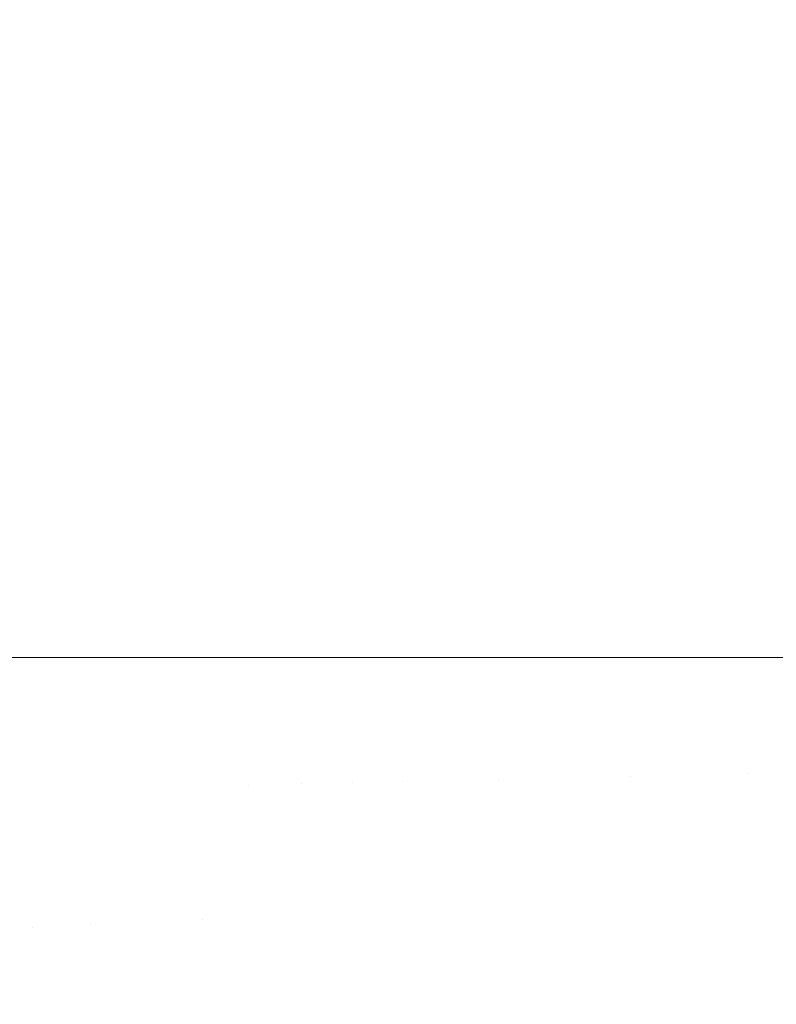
# Model space of a CAD drawing. Header units: centimetres. Extents: x -35.1 to 36.2, y 3.4 to 5.2.
# Tile 117 of 256: x -11.2195 to -11.1728, y 3.8788 to 3.9395. Entities that reach past the tile are written whole.
import ezdxf

# ---------------------------------------------------------------- set-up
doc = ezdxf.new("R2010")
doc.units = ezdxf.units.CM
doc.header["$LTSCALE"] = 2.54
doc.layers.add('Lucido design-1', color=7, linetype='Continuous')

# ---------------------------------------------------------------- blocks, each defined once
blk = doc.blocks.new('Gruppo-4-1')
at = {"color": 7, "linetype": 'Continuous', "lineweight": 9}
blk.add_3dface([(-34.952766, 5.100212, -1872.215514), (-34.952766, 3.500212, -1872.215514), (36.079692, 3.500212, -1872.215514), (36.079692, 5.100212, -1872.215514)], dxfattribs=at)
for points, invisible_edges in [([(-11.222055, 5.100212, -1873.007225), (-11.218965, 5.100212, -1873.006221), (-11.218965, 3.900212, -1873.006221), (-11.223098, 3.900212, -1873.007564)], 10), ([(-11.215851, 3.900212, -1873.005071), (-11.218965, 3.900212, -1873.006221), (-11.218965, 5.100212, -1873.006221), (-11.216672, 5.100212, -1873.005374)], 10), ([(-11.216672, 5.100212, -1873.005374), (-11.213176, 5.100212, -1873.004084), (-11.213176, 3.900212, -1873.004084), (-11.215851, 3.900212, -1873.005071)], 10), ([(-11.213176, 5.100212, -1873.004084), (-11.211254, 5.100212, -1873.003287), (-11.207632, 3.900212, -1873.001785), (-11.208906, 3.900212, -1873.002313)], 10), ([(-11.208906, 3.900212, -1873.002313), (-11.213176, 3.900212, -1873.004084), (-11.213176, 5.100212, -1873.004084)], 10), ([(-11.211254, 5.100212, -1873.003287), (-11.207632, 5.100212, -1873.001785), (-11.207632, 3.900212, -1873.001785)], 10), ([(-11.205561, 3.900212, -1873.000828), (-11.207632, 3.900212, -1873.001785), (-11.207632, 5.100212, -1873.001785), (-11.205825, 5.100212, -1873.00095)], 10), ([(-11.205825, 5.100212, -1873.00095), (-11.202343, 5.100212, -1872.999342), (-11.202343, 3.900212, -1872.999342), (-11.205561, 3.900212, -1873.000828)], 10), ([(-11.199123, 3.900212, -1872.997697), (-11.202343, 3.900212, -1872.999342), (-11.202343, 5.100212, -1872.999342), (-11.200409, 5.100212, -1872.998354)], 10), ([(-11.200409, 5.100212, -1872.998354), (-11.197316, 5.100212, -1872.996774), (-11.197316, 3.900212, -1872.996774), (-11.199123, 3.900212, -1872.997697)], 10), ([(-11.196037, 3.900212, -1872.996055), (-11.197316, 3.900212, -1872.996774), (-11.197316, 5.100212, -1872.996774), (-11.195032, 5.100212, -1872.995489)], 10), ([(-11.195032, 5.100212, -1872.995489), (-11.19239, 5.100212, -1872.994003), (-11.19239, 3.900212, -1872.994003), (-11.196037, 3.900212, -1872.996055)], 10), ([(-11.190143, 3.900212, -1872.992616), (-11.19239, 3.900212, -1872.994003), (-11.19239, 5.100212, -1872.994003), (-11.189719, 5.100212, -1872.992354)], 10), ([(-11.189719, 5.100212, -1872.992354), (-11.187891, 5.100212, -1872.991226), (-11.187891, 3.900212, -1872.991226), (-11.190143, 3.900212, -1872.992616)], 10), ([(-11.187891, 5.100212, -1872.991226), (-11.18365, 5.100212, -1872.988371), (-11.18365, 3.900212, -1872.988371), (-11.184617, 3.900212, -1872.989022)], 10), ([(-11.184617, 3.900212, -1872.989022), (-11.187891, 3.900212, -1872.991226), (-11.187891, 5.100212, -1872.991226)], 10), ([(-11.182002, 3.900212, -1872.987163), (-11.18365, 3.900212, -1872.988371), (-11.18365, 5.100212, -1872.988371), (-11.181946, 5.100212, -1872.987122)], 10), ([(-11.181946, 5.100212, -1872.987122), (-11.179663, 5.100212, -1872.985449), (-11.179663, 3.900212, -1872.985449), (-11.182002, 3.900212, -1872.987163)], 10), ([(-11.177048, 3.900212, -1872.983367), (-11.179663, 3.900212, -1872.985449), (-11.179663, 5.100212, -1872.985449), (-11.17694, 5.100212, -1872.983281)], 10), ([(-11.17694, 5.100212, -1872.983281), (-11.175924, 5.100212, -1872.982473), (-11.175924, 3.900212, -1872.982473), (-11.177048, 3.900212, -1872.983367)], 10), ([(-11.174715, 3.900212, -1872.981429), (-11.175924, 3.900212, -1872.982473), (-11.175924, 5.100212, -1872.982473), (-11.174508, 5.100212, -1872.981251)], 10), ([(-11.174508, 5.100212, -1872.981251), (-11.172427, 5.100212, -1872.979454), (-11.172427, 3.900212, -1872.979454), (-11.174715, 3.900212, -1872.981429)], 10), ([(-11.223098, 3.900212, -1873.007564), (-11.218965, 3.900212, -1873.006221), (-11.21871, 3.883568, -1873.006381), (-11.222363, 3.883392, -1873.007589)], 14), ([(-11.21871, 3.883568, -1873.006381), (-11.218965, 3.900212, -1873.006221), (-11.215851, 3.900212, -1873.005071)], 9), ([(-11.215851, 3.900212, -1873.005071), (-11.21513, 3.883741, -1873.0051), (-11.21871, 3.883568, -1873.006381)], 11), ([(-11.21513, 3.883741, -1873.0051), (-11.215851, 3.900212, -1873.005071), (-11.213176, 3.900212, -1873.004084)], 9), ([(-11.213176, 3.900212, -1873.004084), (-11.211626, 3.88391, -1873.003749), (-11.21513, 3.883741, -1873.0051)], 11), ([(-11.208202, 3.884075, -1873.002333), (-11.211626, 3.88391, -1873.003749), (-11.213176, 3.900212, -1873.004084), (-11.208906, 3.900212, -1873.002313)], 11), ([(-11.208202, 3.884075, -1873.002333), (-11.208906, 3.900212, -1873.002313), (-11.205383, 3.892345, -1873.000853)], 11), ([(-11.205383, 3.892345, -1873.000853), (-11.208906, 3.900212, -1873.002313), (-11.207632, 3.900212, -1873.001785)], 9), ([(-11.207632, 3.900212, -1873.001785), (-11.205561, 3.900212, -1873.000828), (-11.205383, 3.892345, -1873.000853)], 10), ([(-11.205383, 3.892345, -1873.000853), (-11.205561, 3.900212, -1873.000828), (-11.202343, 3.900212, -1872.999342)], 9), ([(-11.202343, 3.900212, -1872.999342), (-11.202122, 3.892422, -1872.999315), (-11.205383, 3.892345, -1873.000853)], 11), ([(-11.202122, 3.892422, -1872.999315), (-11.202343, 3.900212, -1872.999342), (-11.199123, 3.900212, -1872.997697)], 9), ([(-11.199123, 3.900212, -1872.997697), (-11.198948, 3.892498, -1872.99772), (-11.202122, 3.892422, -1872.999315)], 11), ([(-11.198948, 3.892498, -1872.99772), (-11.199123, 3.900212, -1872.997697), (-11.197316, 3.900212, -1872.996774)], 9), ([(-11.197316, 3.900212, -1872.996774), (-11.195864, 3.892571, -1872.996074), (-11.198948, 3.892498, -1872.99772)], 11), ([(-11.197316, 3.900212, -1872.996774), (-11.196037, 3.900212, -1872.996055), (-11.195864, 3.892571, -1872.996074)], 10), ([(-11.196037, 3.900212, -1872.996055), (-11.19239, 3.900212, -1872.994003), (-11.192871, 3.892642, -1872.994379), (-11.195864, 3.892571, -1872.996074)], 14), ([(-11.18997, 3.892711, -1872.992638), (-11.192871, 3.892642, -1872.994379), (-11.19239, 3.900212, -1872.994003)], 11), ([(-11.19239, 3.900212, -1872.994003), (-11.190143, 3.900212, -1872.992616), (-11.18997, 3.892711, -1872.992638)], 10), ([(-11.18997, 3.892711, -1872.992638), (-11.190143, 3.900212, -1872.992616), (-11.187891, 3.900212, -1872.991226)], 9), ([(-11.187891, 3.900212, -1872.991226), (-11.187163, 3.892777, -1872.990856), (-11.18997, 3.892711, -1872.992638)], 11), ([(-11.184451, 3.892842, -1872.989037), (-11.187163, 3.892777, -1872.990856), (-11.187891, 3.900212, -1872.991226), (-11.184617, 3.900212, -1872.989022)], 11), ([(-11.184451, 3.892842, -1872.989037), (-11.184617, 3.900212, -1872.989022), (-11.18365, 3.900212, -1872.988371)], 9), ([(-11.181833, 3.892904, -1872.987182), (-11.184451, 3.892842, -1872.989037), (-11.18365, 3.900212, -1872.988371)], 11), ([(-11.18365, 3.900212, -1872.988371), (-11.182002, 3.900212, -1872.987163), (-11.181833, 3.892904, -1872.987182)], 10), ([(-11.181833, 3.892904, -1872.987182), (-11.182002, 3.900212, -1872.987163), (-11.179663, 3.900212, -1872.985449)], 9), ([(-11.179663, 3.900212, -1872.985449), (-11.17931, 3.892964, -1872.985296), (-11.181833, 3.892904, -1872.987182)], 11), ([(-11.179663, 3.900212, -1872.985449), (-11.177048, 3.900212, -1872.983367), (-11.176883, 3.893022, -1872.983383), (-11.17931, 3.892964, -1872.985296)], 14), ([(-11.176883, 3.893022, -1872.983383), (-11.177048, 3.900212, -1872.983367), (-11.175924, 3.900212, -1872.982473)], 9), ([(-11.17455, 3.893077, -1872.981445), (-11.176883, 3.893022, -1872.983383), (-11.175924, 3.900212, -1872.982473)], 11), ([(-11.175924, 3.900212, -1872.982473), (-11.174715, 3.900212, -1872.981429), (-11.17455, 3.893077, -1872.981445)], 10), ([(-11.174715, 3.900212, -1872.981429), (-11.172427, 3.900212, -1872.979454), (-11.172312, 3.89313, -1872.979485), (-11.17455, 3.893077, -1872.981445)], 14), ([(-11.17455, 3.893077, -1872.981445), (-11.172312, 3.89313, -1872.979485), (-11.171841, 3.885831, -1872.979485), (-11.174076, 3.885723, -1872.981445)], 15), ([(-11.198948, 3.892498, -1872.99772), (-11.198436, 3.884547, -1872.99772), (-11.201604, 3.884394, -1872.999315), (-11.202122, 3.892422, -1872.999315)], 15), ([(-11.195356, 3.884696, -1872.996074), (-11.198436, 3.884547, -1872.99772), (-11.198948, 3.892498, -1872.99772), (-11.195864, 3.892571, -1872.996074)], 15), ([(-11.195864, 3.892571, -1872.996074), (-11.192871, 3.892642, -1872.994379), (-11.192368, 3.88484, -1872.994379), (-11.195356, 3.884696, -1872.996074)], 15), ([(-11.189472, 3.88498, -1872.992638), (-11.192368, 3.88484, -1872.994379), (-11.192871, 3.892642, -1872.994379), (-11.18997, 3.892711, -1872.992638)], 15), ([(-11.18997, 3.892711, -1872.992638), (-11.187163, 3.892777, -1872.990856), (-11.18667, 3.885115, -1872.990856), (-11.189472, 3.88498, -1872.992638)], 15), ([(-11.183961, 3.885246, -1872.989037), (-11.18667, 3.885115, -1872.990856), (-11.187163, 3.892777, -1872.990856), (-11.184451, 3.892842, -1872.989037)], 15), ([(-11.184451, 3.892842, -1872.989037), (-11.181833, 3.892904, -1872.987182), (-11.181348, 3.885372, -1872.987182), (-11.183961, 3.885246, -1872.989037)], 15), ([(-11.178829, 3.885494, -1872.985296), (-11.181348, 3.885372, -1872.987182), (-11.181833, 3.892904, -1872.987182), (-11.17931, 3.892964, -1872.985296)], 15), ([(-11.17931, 3.892964, -1872.985296), (-11.176883, 3.893022, -1872.983383), (-11.176405, 3.885611, -1872.983383), (-11.178829, 3.885494, -1872.985296)], 15), ([(-11.174076, 3.885723, -1872.981445), (-11.176405, 3.885611, -1872.983383), (-11.176883, 3.893022, -1872.983383), (-11.17455, 3.893077, -1872.981445)], 15), ([(-11.205383, 3.892345, -1873.000853), (-11.204861, 3.884237, -1873.000853), (-11.208202, 3.884075, -1873.002333)], 11), ([(-11.202122, 3.892422, -1872.999315), (-11.201604, 3.884394, -1872.999315), (-11.204861, 3.884237, -1873.000853), (-11.205383, 3.892345, -1873.000853)], 15), ([(-11.174076, 3.885723, -1872.981445), (-11.171841, 3.885831, -1872.979485), (-11.171021, 3.878317, -1872.979485), (-11.17325, 3.878153, -1872.981445)], 15), ([(-11.183108, 3.877426, -1872.989037), (-11.185809, 3.877227, -1872.990856), (-11.18667, 3.885115, -1872.990856), (-11.183961, 3.885246, -1872.989037)], 15), ([(-11.183961, 3.885246, -1872.989037), (-11.181348, 3.885372, -1872.987182), (-11.180502, 3.877618, -1872.987182), (-11.183108, 3.877426, -1872.989037)], 15), ([(-11.17799, 3.877803, -1872.985296), (-11.180502, 3.877618, -1872.987182), (-11.181348, 3.885372, -1872.987182), (-11.178829, 3.885494, -1872.985296)], 15), ([(-11.178829, 3.885494, -1872.985296), (-11.176405, 3.885611, -1872.983383), (-11.175573, 3.877981, -1872.983383), (-11.17799, 3.877803, -1872.985296)], 15), ([(-11.17325, 3.878153, -1872.981445), (-11.175573, 3.877981, -1872.983383), (-11.176405, 3.885611, -1872.983383), (-11.174076, 3.885723, -1872.981445)], 15), ([(-11.194472, 3.876588, -1872.996074), (-11.197543, 3.876362, -1872.99772), (-11.198436, 3.884547, -1872.99772), (-11.195356, 3.884696, -1872.996074)], 15), ([(-11.195356, 3.884696, -1872.996074), (-11.192368, 3.88484, -1872.994379), (-11.191492, 3.876808, -1872.994379), (-11.194472, 3.876588, -1872.996074)], 15), ([(-11.188604, 3.877021, -1872.992638), (-11.191492, 3.876808, -1872.994379), (-11.192368, 3.88484, -1872.994379), (-11.189472, 3.88498, -1872.992638)], 15), ([(-11.189472, 3.88498, -1872.992638), (-11.18667, 3.885115, -1872.990856), (-11.185809, 3.877227, -1872.990856), (-11.188604, 3.877021, -1872.992638)], 15), ([(-11.210696, 3.875393, -1873.003749), (-11.211626, 3.88391, -1873.003749), (-11.208202, 3.884075, -1873.002333), (-11.207282, 3.875644, -1873.002333)], 15), ([(-11.207282, 3.875644, -1873.002333), (-11.208202, 3.884075, -1873.002333), (-11.204861, 3.884237, -1873.000853), (-11.20395, 3.87589, -1873.000853)], 15), ([(-11.20395, 3.87589, -1873.000853), (-11.204861, 3.884237, -1873.000853), (-11.201604, 3.884394, -1872.999315), (-11.200703, 3.876129, -1872.999315)], 15), ([(-11.200703, 3.876129, -1872.999315), (-11.201604, 3.884394, -1872.999315), (-11.198436, 3.884547, -1872.99772), (-11.197543, 3.876362, -1872.99772)], 15), ([(-11.222363, 3.883392, -1873.007589), (-11.21871, 3.883568, -1873.006381), (-11.216371, 3.865931, -1873.006381), (-11.22, 3.865568, -1873.007589)], 15), ([(-11.212815, 3.866287, -1873.0051), (-11.216371, 3.865931, -1873.006381), (-11.21871, 3.883568, -1873.006381), (-11.21513, 3.883741, -1873.0051)], 15), ([(-11.21513, 3.883741, -1873.0051), (-11.211626, 3.88391, -1873.003749), (-11.210696, 3.875393, -1873.003749)], 11), ([(-11.210696, 3.875393, -1873.003749), (-11.212815, 3.866287, -1873.0051), (-11.21513, 3.883741, -1873.0051)], 11)]:
    blk.add_3dface(points, dxfattribs=dict(at, invisible_edges=invisible_edges))

msp = doc.modelspace()

# ---------------------------------------------------------------- block references
at = {"layer": 'Lucido design-1', "color": 7}
msp.add_blockref('Gruppo-4-1', (0, 0), dxfattribs=at)

doc.saveas('drawing.dxf')
